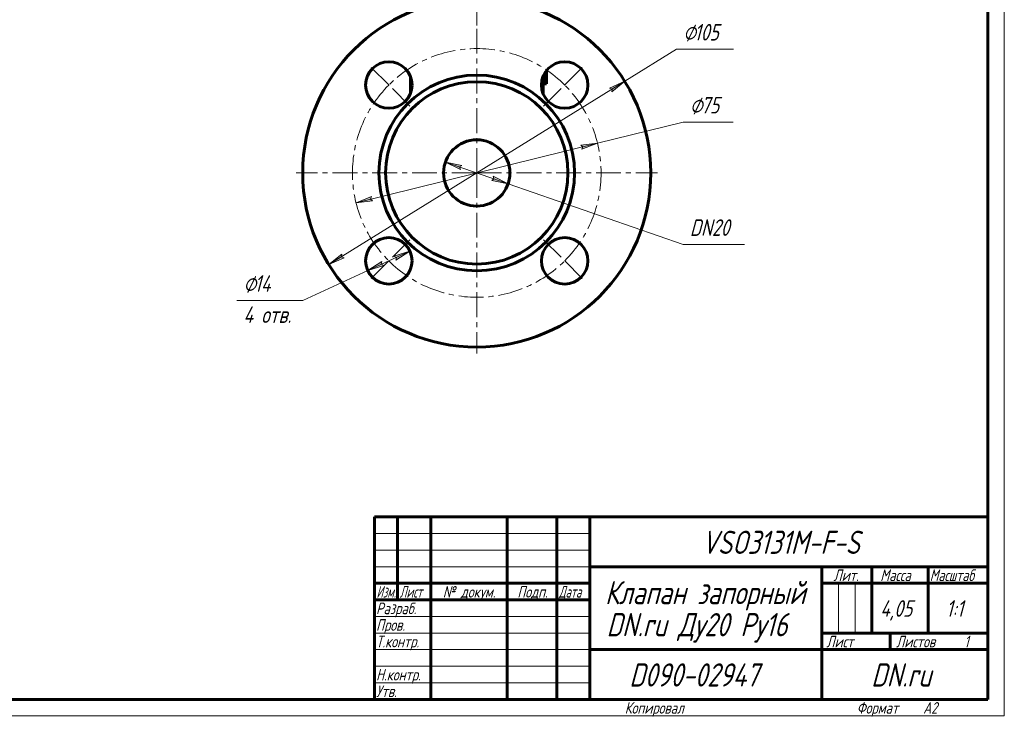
# Model space of a CAD drawing. Header units: millimetres. Extents: x 0 to 594, y 0 to 420.
# Tile 3 of 4: x 297 to 594, y 0 to 210. Entities that reach past the tile are written whole.
import ezdxf

# ---------------------------------------------------------------- set-up
doc = ezdxf.new("R2010")
doc.units = ezdxf.units.MM
for name, pattern in [('K5LT_AXLED', [12, 7.5, -1.5, 1.5, -1.5]), ('K5LT_BASIC', [0]), ('K5LT_THIN', [0])]:
    doc.linetypes.add(name, pattern=pattern)
doc.layers.add('Системный слой', color=7, linetype='Continuous')
doc.layers.add('Системный слой (1)', color=7, linetype='Continuous', true_color=0x6c6c6c)
doc.styles.add('KDIMTEXTSTYLE', font='txt', dxfattribs={"width": 0.96, "oblique": 15, "height": 5})
doc.styles.add('KTEXTSTYLE', font='txt', dxfattribs={"width": 0.96, "height": 5})
doc.dimstyles.new('KDIMSTYLE (1.00)', dxfattribs={"dimtxt": 5, "dimasz": 1, "dimexe": 2, "dimexo": 0, "dimgap": 1, "dimtad": 1, "dimtxsty": 'KDIMTEXTSTYLE', "dimsah": 1, "dimcen": 0, "dimdle": 1, "dimadec": 0, "dimazin": 0, "dimtfac": 0.667, "dimtmove": 0, "dimatfit": 3, "dimfxl": 1, "dimtvp": 1, "dimtolj": 1, "dimtzin": 0, "dimarcsym": 0})

# ---------------------------------------------------------------- blocks, each defined once
blk = doc.blocks.new('U28')
at = {"layer": 'Системный слой (1)', "color": 143, "linetype": 'K5LT_BASIC', "lineweight": 60, "true_color": 0x33acca}
for p, q in [((455.32, 193.58), (455.31, 193.76)), ((455.32, 193.4), (455.32, 193.58)), ((455.33, 193.23), (455.32, 193.4))]:
    blk.add_line(p, q, dxfattribs=at)
blk = doc.blocks.new('U29')
at = {"layer": 'Системный слой (1)', "color": 143, "linetype": 'K5LT_BASIC', "lineweight": 60, "true_color": 0x33acca}
for p, q in [((455.16, 193.4), (455.16, 193.48)), ((455.16, 193.31), (455.16, 193.4)), ((455.17, 193.23), (455.16, 193.31))]:
    blk.add_line(p, q, dxfattribs=at)
blk = doc.blocks.new('U30')
at = {"layer": 'Системный слой (1)', "color": 143, "linetype": 'K5LT_BASIC', "lineweight": 60, "true_color": 0x33acca}
for p, q in [((455.81, 190.6), (455.8, 190.6)), ((455.82, 190.64), (455.81, 190.61)), ((455.81, 190.61), (455.81, 190.6))]:
    blk.add_line(p, q, dxfattribs=at)
blk = doc.blocks.new('D2')
at = {"layer": 'Системный слой (1)'}
for points in [[(475.6, 188.21), (479.5, 191.41), (474.9, 189.33), (475.68, 189.04)], [(390.24, 136.11), (394.84, 138.19), (394.06, 138.48), (394.14, 139.31)]]:
    blk.add_hatch(color=7, dxfattribs=at).paths.add_polyline_path(points)
at = {"layer": 'Системный слой (1)', "color": 7, "linetype": 'K5LT_THIN', "lineweight": 18, "true_color": 0xffffff}
for p, q in [((479.5, 191.41), (495.15, 201.1)), ((390.24, 136.11), (479.5, 191.41)), ((474.9, 189.33), (479.5, 191.41)), ((479.5, 191.41), (475.6, 188.21)), ((475.68, 189.04), (474.9, 189.33)), ((475.6, 188.21), (475.68, 189.04)), ((390.24, 136.11), (394.14, 139.31)), ((394.84, 138.19), (390.24, 136.11)), ((394.14, 139.31), (394.06, 138.48)), ((394.06, 138.48), (394.84, 138.19))]:
    blk.add_line(p, q, dxfattribs=at)
blk.add_wipeout([(497.15, 202.1), (497.15, 209.48), (509.82, 209.48), (509.82, 202.1)]).dxf.layer = 'Системный слой (1)'
blk.add_line((495.15, 201.1), (512.35, 201.1), dxfattribs=at)
at = {"layer": 'Системный слой (1)', "color": 7, "char_height": 5, "attachment_point": 1, "style": 'KTEXTSTYLE'}
for s, insert in [('\\fArial|b0|c204|p34;\\H5.0;\\W1.000;\\Q15;\\fGOST Type AU|b0|i0|c204|p34;\\Q15;\\W0.960;⌀', (497.15, 208.69)), ('\\fArial|b0|c204|p34;\\H5.0;\\W1.000;\\Q15;\\fGOST Type AU|b0|i0|c204|p34;\\Q15;\\W0.960;105', (500.46, 208.69))]:
    blk.add_mtext(s, dxfattribs=dict(at, insert=insert))
blk = doc.blocks.new('KDIMARROW_01')
at = {"layer": 'Системный слой'}
blk.add_hatch(color=0, dxfattribs=at).paths.add_polyline_path([(0, 0), (-5, 0.66), (-4.5, 0), (-5, -0.66)])
at = {"layer": 'Системный слой', "color": 0, "linetype": 'K5LT_THIN', "lineweight": 18}
for p, q in [((-4.5, 0), (-5, 0.66)), ((-5, 0.66), (0, 0)), ((0, 0), (-5, -0.66)), ((-5, -0.66), (-4.5, 0))]:
    blk.add_line(p, q, dxfattribs=at)
at = {"layer": 'Системный слой (1)', "color": 0, "linetype": 'K5LT_THIN', "lineweight": 18}
blk.add_line((434.87, 163.76), (433.87, 163.76), dxfattribs=at)
blk = doc.blocks.new('D3')
at = {"layer": 'Системный слой (1)'}
for points in [[(466.58, 170.9), (471.28, 172.73), (466.27, 172.17), (466.91, 171.65)], [(403.47, 155.35), (402.83, 155.87), (403.16, 156.63), (398.46, 154.79)]]:
    blk.add_hatch(color=7, dxfattribs=at).paths.add_polyline_path(points)
at = {"layer": 'Системный слой (1)', "color": 7, "linetype": 'K5LT_THIN', "lineweight": 18, "true_color": 0xffffff}
for p, q in [((471.28, 172.73), (497.15, 179.1)), ((398.46, 154.79), (471.28, 172.73)), ((466.27, 172.17), (471.28, 172.73)), ((471.28, 172.73), (466.58, 170.9)), ((466.91, 171.65), (466.27, 172.17)), ((466.58, 170.9), (466.91, 171.65)), ((398.46, 154.79), (403.16, 156.63)), ((403.47, 155.35), (398.46, 154.79)), ((403.16, 156.63), (402.83, 155.87)), ((402.83, 155.87), (403.47, 155.35))]:
    blk.add_line(p, q, dxfattribs=at)
blk.add_wipeout([(499.15, 180.1), (499.15, 187.49), (509.79, 187.49), (509.79, 180.1)]).dxf.layer = 'Системный слой (1)'
blk.add_line((497.15, 179.1), (512.23, 179.1), dxfattribs=at)
at = {"layer": 'Системный слой (1)', "color": 7, "char_height": 5, "attachment_point": 1, "style": 'KTEXTSTYLE'}
for s, insert in [('\\fArial|b0|c204|p34;\\H5.0;\\W1.000;\\Q15;\\fGOST Type AU|b0|i0|c204|p34;\\Q15;\\W0.960;⌀', (499.15, 186.69)), ('\\fArial|b0|c204|p34;\\H5.0;\\W1.000;\\Q15;\\fGOST Type AU|b0|i0|c204|p34;\\Q15;\\W0.960;75', (502.46, 186.69))]:
    blk.add_mtext(s, dxfattribs=dict(at, insert=insert))
blk = doc.blocks.new('D4')
at = {"layer": 'Системный слой (1)'}
for points in [[(429.67, 165.56), (430.36, 166.02), (425.42, 167.03), (429.93, 164.77)], [(444.32, 160.49), (439.81, 162.75), (440.07, 161.96), (439.38, 161.5)]]:
    blk.add_hatch(color=7, dxfattribs=at).paths.add_polyline_path(points)
at = {"layer": 'Системный слой (1)', "color": 7, "linetype": 'K5LT_THIN', "lineweight": 18, "true_color": 0xffffff}
for p, q in [((425.42, 167.03), (430.36, 166.02)), ((429.93, 164.77), (425.42, 167.03)), ((425.42, 167.03), (444.32, 160.49)), ((430.36, 166.02), (429.67, 165.56)), ((429.67, 165.56), (429.93, 164.77)), ((439.38, 161.5), (440.07, 161.96)), ((444.32, 160.49), (439.38, 161.5)), ((440.07, 161.96), (439.81, 162.75)), ((439.81, 162.75), (444.32, 160.49)), ((444.32, 160.49), (497.15, 142.19))]:
    blk.add_line(p, q, dxfattribs=at)
blk.add_wipeout([(499.15, 143.19), (499.15, 150.58), (513.09, 150.58), (513.09, 143.19)]).dxf.layer = 'Системный слой (1)'
blk.add_line((497.15, 142.19), (515.67, 142.19), dxfattribs=at)
at = {"layer": 'Системный слой (1)', "color": 7, "insert": (499.15, 149.78), "char_height": 5, "attachment_point": 1, "style": 'KTEXTSTYLE'}
blk.add_mtext('\\fArial|b0|c204|p34;\\H5.0;\\W1.000;\\Q15;\\fGOST Type AU|b0|i0|c204|p34;\\Q15;\\W0.960;DN20', dxfattribs=at)
blk = doc.blocks.new('D5')
at = {"layer": 'Системный слой (1)'}
for points in [[(410.45, 137.48), (414.72, 140.16), (409.9, 138.68), (410.63, 138.29)], [(401.99, 134.32), (406.81, 135.81), (406.08, 136.2), (406.26, 137.01)]]:
    blk.add_hatch(color=7, dxfattribs=at).paths.add_polyline_path(points)
at = {"layer": 'Системный слой (1)', "color": 7, "linetype": 'K5LT_THIN', "lineweight": 18, "true_color": 0xffffff}
for p, q in [((414.72, 140.16), (401.99, 134.32)), ((409.9, 138.68), (414.72, 140.16)), ((414.72, 140.16), (410.45, 137.48)), ((401.99, 134.32), (406.26, 137.01)), ((406.26, 137.01), (406.08, 136.2)), ((410.63, 138.29), (409.9, 138.68)), ((410.45, 137.48), (410.63, 138.29)), ((401.99, 134.32), (382.37, 125.32)), ((406.81, 135.81), (401.99, 134.32)), ((406.08, 136.2), (406.81, 135.81))]:
    blk.add_line(p, q, dxfattribs=at)
blk.add_wipeout([(364.5, 116.94), (364.5, 133.7), (379.74, 133.7), (379.74, 116.94)]).dxf.layer = 'Системный слой (1)'
blk.add_line((382.37, 125.32), (362.5, 125.32), dxfattribs=at)
at = {"layer": 'Системный слой (1)', "color": 7, "char_height": 5, "attachment_point": 1, "style": 'KTEXTSTYLE'}
for s, insert in [('\\fArial|b0|c204|p34;\\H5.0;\\W1.000;\\Q15;\\fGOST Type AU|b0|i0|c204|p34;\\Q15;\\W0.960;⌀', (364.5, 132.9)), ('\\fArial|b0|c204|p34;\\H5.0;\\W1.000;\\Q15;\\fGOST Type AU|b0|i0|c204|p34;\\Q15;\\W0.960;14', (367.8, 132.9)), ('\\fArial|b0|c204|p34;\\H5.0;\\W1.000;\\Q15;\\fGOST Type AU|b0|i0|c204|p34;\\Q15;\\W0.960;4 отв.', (364.5, 123.52))]:
    blk.add_mtext(s, dxfattribs=dict(at, insert=insert))
blk = doc.blocks.new('U31')
at = {"layer": 'Системный слой (1)', "color": 30, "linetype": 'K5LT_AXLED', "lineweight": 18, "true_color": 0xff8000}
for q in [(434.87, 218.26), (380.37, 163.76), (489.37, 163.76), (434.87, 109.26)]:
    blk.add_line((434.87, 163.76), q, dxfattribs=at)
blk = doc.blocks.new('U32')
at = {"layer": 'Системный слой (1)', "color": 30, "linetype": 'K5LT_AXLED', "lineweight": 18, "true_color": 0xff8000}
for p, q in [((408.35, 190.28), (401.99, 196.64)), ((461.39, 190.28), (467.75, 196.64)), ((414.72, 183.91), (408.35, 190.28)), ((455.02, 183.91), (461.39, 190.28)), ((414.72, 143.61), (408.35, 137.24)), ((455.02, 143.61), (461.39, 137.24)), ((408.35, 137.24), (401.99, 130.88)), ((461.39, 137.24), (467.75, 130.88))]:
    blk.add_line(p, q, dxfattribs=at)
for start, end in [(45, 135), (135, 225), (315, 45), (225, 315)]:
    blk.add_arc((434.87, 163.76), 37.5, start, end, dxfattribs=at)
blk = doc.blocks.new('U33')
at = {"color": 7, "linetype": 'K5LT_THIN', "lineweight": 18, "true_color": 0xffffff}
for p, q in [((594, 420), (594, 0)), ((404, 55), (469, 55)), ((404, 50), (469, 50)), ((404, 45), (469, 45)), ((543.96, 25), (543.96, 40)), ((548.98, 25), (548.98, 40)), ((404, 30), (469, 30)), ((404, 25), (469, 25)), ((404, 20), (469, 20)), ((404, 15), (469, 15)), ((404, 10), (469, 10)), ((594, 0), (0, 0))]:
    blk.add_line(p, q, dxfattribs=at)
at = {"color": 143, "linetype": 'K5LT_BASIC', "lineweight": 60, "true_color": 0x33acca}
for p, q in [((589, 415), (589, 5)), ((404, 60), (589, 60)), ((404, 5), (404, 60)), ((411, 35), (411, 60)), ((421, 5), (421, 60)), ((444, 5), (444, 60)), ((459, 5), (459, 60)), ((469, 5), (469, 60)), ((469, 45), (589, 45)), ((539, 5), (539, 45)), ((554, 25), (554, 45)), ((571, 25), (571, 45)), ((404, 40), (469, 40)), ((539, 40), (554, 40)), ((554, 40), (589, 40)), ((404, 35), (469, 35)), ((539, 25), (589, 25)), ((559.57, 20), (559.57, 25)), ((469, 20), (539, 20)), ((539, 20), (589, 20)), ((589, 5), (20, 5))]:
    blk.add_line(p, q, dxfattribs=at)
at = {"color": 7, "attachment_point": 1, "style": 'KTEXTSTYLE'}
for s, insert, char_height in [('\\fArial|b0|c204|p34;\\H5.0;\\W1.000;\\Q15;\\fGOST Type AU|b0|i0|c204|p34;\\Q15;\\W0.960;\\H7.00;VSO3131M-F-S', (502.72, 55.86), 7), ('\\fArial|b0|c204|p34;\\H5.0;\\W1.000;\\Q15;\\fGOST Type AU|b0|i0|c204|p34;\\Q15;\\W0.926;\\H3.50;Масштаб', (571.52, 44.18), 3.5), ('\\fArial|b0|c204|p34;\\H5.0;\\W1.000;\\Q15;\\fGOST Type AU|b0|i0|c204|p34;\\Q15;\\W0.960;\\H3.50;Лит.', (542.47, 44.18), 3.5), ('\\fArial|b0|c204|p34;\\H5.0;\\W1.000;\\Q15;\\fGOST Type AU|b0|i0|c204|p34;\\Q15;\\W0.960;\\H3.50;Масса', (556.58, 44.18), 3.5), ('\\fArial|b0|c204|p34;\\H5.0;\\W1.000;\\Q15;\\fGOST Type AU|b0|i0|c204|p34;\\Q15;\\W0.786;\\H3.50;Изм.', (404.62, 39.18), 3.5), ('\\fArial|b0|c204|p34;\\H5.0;\\W1.000;\\Q15;\\fGOST Type AU|b0|i0|c204|p34;\\Q15;\\W0.800;\\H3.50;Лист', (411.61, 39.18), 3.5), ('\\fArial|b0|c204|p34;\\H5.0;\\W1.000;\\Q15;\\fGOST Type AU|b0|i0|c204|p34;\\Q15;\\W0.960;\\H3.50;№ докум.', (424.63, 39.18), 3.5), ('\\fArial|b0|c204|p34;\\H5.0;\\W1.000;\\Q15;\\fGOST Type AU|b0|i0|c204|p34;\\Q15;\\W0.960;\\H3.50;Подп.', (447.1, 39.18), 3.5), ('\\fArial|b0|c204|p34;\\H5.0;\\W1.000;\\Q15;\\fGOST Type AU|b0|i0|c204|p34;\\Q15;\\W0.800;\\H3.50;Дата', (459.61, 39.18), 3.5), ('\\fArial|b0|c204|p34;\\H5.0;\\W1.000;\\Q15;\\fGOST Type AU|b0|i0|c204|p34;\\Q15;\\W0.960;\\H7.00;Клапан запорный', (473.56, 40.69), 7), ('\\fArial|b0|c204|p34;\\H5.0;\\W1.000;\\Q15;\\fGOST Type AU|b0|i0|c204|p34;\\Q15;\\W0.960;\\H3.50;Разраб.', (404.5, 34.18), 3.5), ('\\fArial|b0|c204|p34;\\H5.0;\\W1.000;\\Q15;\\fGOST Type AU|b0|i0|c204|p34;\\Q15;\\W0.960;4,05', (556.56, 34.9), 5), ('\\fArial|b0|c204|p34;\\H5.0;\\W1.000;\\Q15;\\fGOST Type AU|b0|i0|c204|p34;\\Q15;\\W0.960;{\\c16737820;1:1}', (576.44, 34.9), 5), ('\\fArial|b0|c204|p34;\\H5.0;\\W1.000;\\Q15;\\fGOST Type AU|b0|i0|c204|p34;\\Q15;\\W0.960;\\H7.00;DN.ru Ду20 Ру16', (474.02, 31.02), 7), ('\\fArial|b0|c204|p34;\\H5.0;\\W1.000;\\Q15;\\fGOST Type AU|b0|i0|c204|p34;\\Q15;\\W0.960;\\H3.50;Пров.', (404.5, 29.18), 3.5), ('\\fArial|b0|c204|p34;\\H5.0;\\W1.000;\\Q15;\\fGOST Type AU|b0|i0|c204|p34;\\Q15;\\W0.960;\\H3.50;Т.контр.', (404.5, 24.18), 3.5), ('\\fArial|b0|c204|p34;\\H5.0;\\W1.000;\\Q15;\\fGOST Type AU|b0|i0|c204|p34;\\Q15;\\W0.960;\\H3.50;Лист', (540.32, 24.18), 3.5), ('\\fArial|b0|c204|p34;\\H5.0;\\W1.000;\\Q15;\\fGOST Type AU|b0|i0|c204|p34;\\Q15;\\W0.960;\\H3.50;Листов', (561.36, 24.18), 3.5), ('\\fArial|b0|c204|p34;\\H5.0;\\W1.000;\\Q15;\\fGOST Type AU|b0|i0|c204|p34;\\Q15;\\W0.960;\\H3.50;1', (581.91, 24.18), 3.5), ('\\fArial|b0|c204|p34;\\H5.0;\\W1.000;\\Q15;\\fGOST Type AU|b0|i0|c204|p34;\\Q15;\\W0.960;\\H7.00;D090-02947', (480.87, 15.86), 7), ('\\fArial|b0|c204|p34;\\H5.0;\\W1.000;\\Q15;\\fGOST Type AU|b0|i0|c204|p34;\\Q15;\\W0.960;\\H7.00;DN.ru', (553.84, 15.86), 7), ('\\fArial|b0|c204|p34;\\H5.0;\\W1.000;\\Q15;\\fGOST Type AU|b0|i0|c204|p34;\\Q15;\\W0.960;\\H3.50;Н.контр.', (404.5, 14.18), 3.5), ('\\fArial|b0|c204|p34;\\H5.0;\\W1.000;\\Q15;\\fGOST Type AU|b0|i0|c204|p34;\\Q15;\\W0.960;\\H3.50;Утв.', (404.5, 9.18), 3.5), ('\\fArial|b0|c204|p34;\\H5.0;\\W1.000;\\Q15;\\fGOST Type AU|b0|i0|c204|p34;\\Q15;\\W0.960;\\H3.50;Копировал', (479.5, 4.18), 3.5), ('\\fArial|b0|c204|p34;\\H5.0;\\W1.000;\\Q15;\\fGOST Type AU|b0|i0|c204|p34;\\Q15;\\W0.960;\\H3.50;Формат', (549.5, 4.18), 3.5), ('\\fArial|b0|c204|p34;\\H5.0;\\W1.000;\\Q15;\\fGOST Type AU|b0|i0|c204|p34;\\Q15;\\W0.960;\\H3.50;A2', (569.5, 4.18), 3.5)]:
    blk.add_mtext(s, dxfattribs=dict(at, insert=insert, char_height=char_height))

msp = doc.modelspace()

# ---------------------------------------------------------------- linework, layer by layer
at = {"layer": 'Системный слой (1)', "color": 143, "linetype": 'K5LT_BASIC', "lineweight": 60, "true_color": 0x33acca}
for p, q in [((455.165, 192.933), (455.165, 193.232)), ((455.325, 192.933), (455.325, 193.225)), ((455.548, 190.635), (455.548, 194.138)), ((455.653, 190.635), (455.653, 194.291)), ((455.662, 194.305), (455.863, 190.635)), ((455.745, 194.42), (455.864, 191.744)), ((455.864, 191.744), (455.864, 194.577)), ((455.871, 190.635), (455.871, 194.586)), ((414.871, 187.72), (414.871, 192.833)), ((454.396, 190.635), (454.429, 190.635)), ((454.429, 190.635), (454.679, 190.635)), ((454.443, 191.163), (454.679, 191.163)), ((454.679, 190.635), (455.548, 190.635)), ((454.871, 187.72), (454.871, 190.635)), ((454.877, 190.595), (454.871, 190.591)), ((454.871, 190.595), (455.805, 190.595)), ((455.548, 190.635), (455.653, 190.635)), ((455.653, 190.635), (455.863, 190.635)), ((455.863, 190.635), (455.871, 190.635))]:
    msp.add_line(p, q, dxfattribs=at)
for centre, radius in [((434.871, 163.76), 52.5), ((408.354, 190.277), 7), ((461.387, 190.277), 7), ((434.871, 163.76), 29.5), ((434.871, 163.76), 27.5), ((434.871, 163.76), 10), ((408.354, 137.244), 7), ((461.387, 137.244), 7)]:
    msp.add_circle(centre, radius, dxfattribs=at)
for points, knots in [([(454.679, 191.163), (454.727, 191.163), (454.805, 191.181), (454.889, 191.257), (454.935, 191.324), (454.956, 191.363), (454.98, 191.413), (455.013, 191.493), (455.051, 191.622), (455.087, 191.784), (455.107, 191.916), (455.124, 192.054), (455.134, 192.149), (455.152, 192.369), (455.163, 192.62), (455.165, 192.848), (455.165, 192.933)], [0, 0, 0, 0, 2.6635235, 4.4673997, 5.2659656, 5.7595247, 5.9919329, 7.0678633, 8.3367303, 9.4738975, 10.9028146, 11.1618697, 12.2931559, 12.7893372, 15.412579, 17, 17, 17, 17]), ([(454.679, 190.635), (454.731, 190.635), (454.815, 190.652), (454.911, 190.717), (454.962, 190.772), (455.001, 190.824), (455.044, 190.89), (455.095, 190.997), (455.138, 191.115), (455.169, 191.224), (455.199, 191.342), (455.234, 191.52), (455.264, 191.726), (455.284, 191.921), (455.296, 192.062), (455.31, 192.272), (455.322, 192.564), (455.325, 192.81), (455.325, 192.933)], [0, 0, 0, 0, 2.4228272, 4.0361194, 4.9479275, 5.2416901, 6.2930797, 7.4925686, 8.5758026, 9.3593472, 10.0277297, 11.1290102, 12.8939982, 13.7154631, 14.4139746, 15.2160426, 17.0886473, 19, 19, 19, 19])]:
    msp.add_open_spline(points, degree=3, knots=knots, dxfattribs=at)

# ---------------------------------------------------------------- block references
at = {"layer": 'Системный слой (1)'}
for name in ['U29', 'U28', 'U30']:
    msp.add_blockref(name, (0, 0), dxfattribs=at)

# ---------------------------------------------------------------- next in the draw order: dimensions: what is measured, and where the dimension line sits
at = {"layer": 'Системный слой (1)', "color": 7}
dim = msp.add_diameter_dim_2p(p1=(390.239, 136.114), p2=(479.502, 191.406), dimstyle='KDIMSTYLE (1.00)', override={"dimtih": 1, "dimtoh": 1, "dimpost": '\\fGOST Type AU|b0|c204|p34;\\H5.0;\\W0.960;\\Q15;<>', "dimblk1": 'KDIMARROW_01', "dimblk2": 'KDIMARROW_01', "dimclrt": 7, "dimtol": 1, "dimtp": 0, "dimtm": 0, "dimtdec": 5, "dimtmove": 1, "dimatfit": 2, "dimtolj": 1}, dxfattribs=at)
dim.commit()
dim.dimension.update_dxf_attribs({"geometry": 'D2', "text_midpoint": (497.149, 201.099), "dimtype": 163})

# ---------------------------------------------------------------- next in the draw order: linework, layer by layer
at = {"layer": 'Системный слой (1)', "color": 30, "linetype": 'K5LT_AXLED', "lineweight": 18, "true_color": 0xff8000}
msp.add_line((434.871, 208.26), (434.871, 232.26), dxfattribs=at)

# ---------------------------------------------------------------- next in the draw order: dimensions: what is measured, and where the dimension line sits
at = {"layer": 'Системный слой (1)', "color": 7}
dim = msp.add_diameter_dim_2p(p1=(398.459, 154.79), p2=(471.282, 172.731), dimstyle='KDIMSTYLE (1.00)', override={"dimtih": 1, "dimtoh": 1, "dimpost": '\\fGOST Type AU|b0|c204|p34;\\H5.0;\\W0.960;\\Q15;<>', "dimblk1": 'KDIMARROW_01', "dimblk2": 'KDIMARROW_01', "dimclrt": 7, "dimtol": 1, "dimtp": 0, "dimtm": 0, "dimtdec": 5, "dimtmove": 1, "dimatfit": 2, "dimtolj": 1}, dxfattribs=at)
dim.commit()
dim.dimension.update_dxf_attribs({"geometry": 'D3', "text_midpoint": (499.149, 179.103), "dimtype": 163})
dim = msp.add_diameter_dim_2p(p1=(414.716, 140.164), p2=(401.992, 134.324), dimstyle='KDIMSTYLE (1.00)', override={"dimtih": 1, "dimtoh": 1, "dimpost": '\\fGOST Type AU|b0|c204|p34;\\H5.0;\\W0.960;\\Q15;<>\\X\\fGOST Type AU|b0|c204|p34;\\H5.0;\\W0.960;\\Q15;\\fGOST Type AU|b0|i0|c204|p34;\\Q15;4 отв.', "dimblk1": 'KDIMARROW_01', "dimblk2": 'KDIMARROW_01', "dimclrt": 7, "dimtol": 1, "dimtp": 0, "dimtm": 0, "dimtdec": 5, "dimtmove": 1, "dimatfit": 2, "dimtolj": 1}, dxfattribs=at)
dim.commit()
dim.dimension.update_dxf_attribs({"geometry": 'D5', "text_midpoint": (380.371, 125.317)})

# ---------------------------------------------------------------- next in the draw order: dimensions: what is measured, and where the dimension line sits
dim = msp.add_diameter_dim_2p(p1=(425.421, 167.033), p2=(444.32, 160.488), dimstyle='KDIMSTYLE (1.00)', override={"dimtih": 1, "dimtoh": 1, "dimpost": '\\fGOST Type AU|b0|c204|p34;\\H5.0;\\W0.960;\\Q15;<>', "dimblk1": 'KDIMARROW_01', "dimblk2": 'KDIMARROW_01', "dimclrt": 7, "dimtol": 1, "dimtp": 0, "dimtm": 0, "dimtdec": 5, "dimtmove": 1, "dimatfit": 2, "dimtolj": 1}, dxfattribs=at)
dim.commit()
dim.dimension.update_dxf_attribs({"geometry": 'D4', "text_midpoint": (499.149, 142.194), "dimtype": 163})

# ---------------------------------------------------------------- next in the draw order: block references
msp.add_blockref('U33', (0, 0))
at = {"layer": 'Системный слой (1)'}
for name in ['U31', 'U32']:
    msp.add_blockref(name, (0, 0), dxfattribs=at)

doc.saveas('drawing.dxf')
